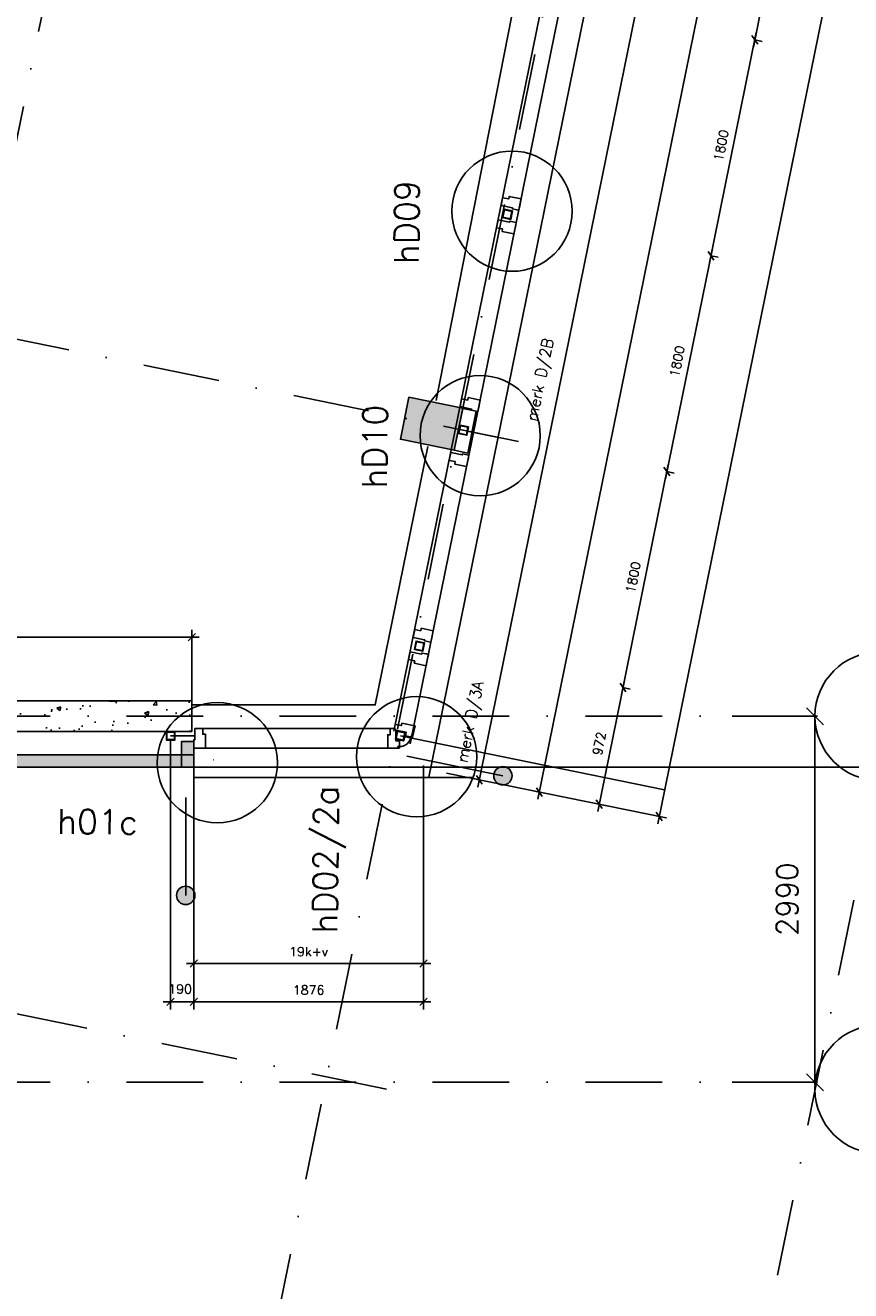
# Model space of a CAD drawing. Extents: x -33344 to 2055880, y -64816 to 121260.
# Tile 10 of 132: x 22242 to 28986, y -2225 to 8111. Entities that reach past the tile are written whole.
import ezdxf
from ezdxf.enums import TextEntityAlignment as Align

# ---------------------------------------------------------------- set-up
doc = ezdxf.new("R2010")
doc.units = 0
doc.header["$LTSCALE"] = 50
doc.header["$MEASUREMENT"] = 0
doc.header["$PDMODE"] = 3
doc.header["$PDSIZE"] = 0.1
doc.linetypes.add('DASHED', pattern=[0.75, 0.5, -0.25])
doc.linetypes.add('STRAM_0WT$1$DASHDOT', pattern=[25, 12.5, -6.25, 0, -6.25])
doc.layers.get('0').update_dxf_attribs({"linetype": 'CONTINUOUS'})
doc.layers.get('DEFPOINTS').update_dxf_attribs({"linetype": 'CONTINUOUS'})
for name, color, linetype in [('_DETAILNUMMERS', 4, 'CONTINUOUS'), ('_DETAILNUMMERSTEKST', 4, 'CONTINUOUS'), ('A--01A1_ACEER', 1, 'CONTINUOUS'), ('A--A21--_F123-', 9, 'CONTINUOUS'), ('A--A28--_F-2--', 7, 'CONTINUOUS'), ('A--A28--_F123-', 9, 'CONTINUOUS'), ('A--L21--', 3, 'CONTINUOUS'), ('A--L21--_F-2--', 7, 'CONTINUOUS'), ('A--L21A2_ISOLATIE', 1, 'CONTINUOUS'), ('A--L21A3_BUITENWAND', 3, 'CONTINUOUS'), ('A--L28--', 7, 'CONTINUOUS'), ('A--L28--_F-2--', 7, 'CONTINUOUS'), ('A--L28--_F12--', 7, 'CONTINUOUS'), ('A--L31--', 2, 'CONTINUOUS'), ('A--L31--_F123-', 7, 'CONTINUOUS'), ('A--M$1A-_F123-', 1, 'CONTINUOUS'), ('STRAM_0WT$0$A--L$7A-_STRA0', 1, 'STRAM_0WT$1$DASHDOT'), ('STRAM_0WT$0$A--L$7A1-_STR0', 1, 'CONTINUOUS'), ('STRAM_0WT$1$A--M$1A-_F123-', 1, 'CONTINUOUS'), ('STRAM_0WT$1$A--T$7A8-_STRA', 8, 'STRAM_0WT$1$DASHDOT'), ('TEKSTKOZIJNMERK', 2, 'CONTINUOUS'), ('X--LR---_CP', 7, 'CONTINUOUS'), ('XREF', 7, 'CONTINUOUS')]:
    doc.layers.add(name, color=color, linetype=linetype)
doc.styles.add('ALFA-0_25', font='ROMANS')
doc.styles.add('B-01', font='SIMPLEX.SHX', dxfattribs={"width": 0.8, "height": 4.5})
doc.styles.add('STRAM_0WT$1$HIEMSTRA', font='romans.shx')
doc.dimstyles.new('STANDARD$0', dxfattribs={"dimscale": 30, "dimtxt": 2.5, "dimasz": 2, "dimexe": 2, "dimexo": 0, "dimgap": 2, "dimtad": 1, "dimdec": 0, "dimzin": 0, "dimtxsty": 'ALFA-0_25', "dimblk1": 'OBLIQUE', "dimblk2": 'OBLIQUE', "dimsah": 1, "dimcen": -3, "dimdle": 2, "dimclrd": 1, "dimclre": 1, "dimclrt": 2, "dimazin": 3, "dimtfac": 0.666667, "dimtofl": 0, "dimtmove": 0, "dimatfit": 3, "dimtvp": 0.833333, "dimtolj": 1, "dimtzin": 0})
doc.dimstyles.new('STRAM_0WT$0$STANDARD', dxfattribs={"dimscale": 70, "dimtxt": 2.5, "dimasz": 2, "dimexe": 0.3, "dimexo": 0.3, "dimgap": 2, "dimtad": 1, "dimdec": 0, "dimzin": 0, "dimtxsty": 'STRAM_0WT$1$HIEMSTRA', "dimblk1": 'STRAM_0WT$0$_OBLIQUE', "dimblk2": 'STRAM_0WT$0$_OBLIQUE', "dimsah": 1, "dimcen": -0.09, "dimdle": 0.3, "dimclrd": 1, "dimclre": 1, "dimclrt": 4, "dimazin": 3, "dimtfac": 1, "dimtdec": 4, "dimtix": 1, "dimtofl": 0, "dimtmove": 0, "dimatfit": 3, "dimtvp": 625, "dimtolj": 1, "dimtzin": 0})

# ---------------------------------------------------------------- blocks, each defined once
blk = doc.blocks.new('STRAM_0WT$0$_OBLIQUE')
at = {"color": 0, "linetype": 'BYBLOCK'}
blk.add_line((-0.5, -0.5), (0.5, 0.5), dxfattribs=at)
blk = doc.blocks.new('*D1972')
at = {"layer": 'DEFPOINTS', "color": 0, "linetype": 'CONTINUOUS'}
for p in [(-47624, -29780), (-46925, -29780), (-47624, -32770)]:
    blk.add_point(p, dxfattribs=at)
at = {"layer": 'STRAM_0WT$1$A--M$1A-_F123-', "color": 1, "linetype": 'CONTINUOUS'}
for p, q in [((-46925, -32791), (-46925, -29759)), ((-47603, -29780), (-46904, -29780)), ((-47603, -32770), (-46904, -32770))]:
    blk.add_line(p, q, dxfattribs=at)
at = {"layer": 'STRAM_0WT$1$A--M$1A-_F123-', "color": 1, "linetype": 'CONTINUOUS', "xscale": 140, "yscale": 140, "zscale": 140}
for p, rotation in [((-46925, -29780), 90), ((-46925, -32770), 270)]:
    blk.add_blockref('STRAM_0WT$0$_OBLIQUE', p, dxfattribs=dict(at, rotation=rotation))
at = {"layer": 'STRAM_0WT$1$A--M$1A-_F123-', "color": 4, "linetype": 'CONTINUOUS', "insert": (-47152, -31275), "char_height": 175, "attachment_point": 5, "rotation": 90, "style": 'STRAM_0WT$1$HIEMSTRA'}
blk.add_mtext('\\A1;2990', dxfattribs=at)
blk = doc.blocks.new('*U1141')
at = {"layer": 'A--A21--_F123-', "color": 2}
for points in [[(0, 0), (-50, 0), (-1, 210), (-51, 210)], [(-1, 210), (49, 210), (0, 0), (50, 0)]]:
    blk.add_solid(points, dxfattribs=at)
at = {"layer": 'A--L21--_F-2--', "color": 3, "linetype": 'CONTINUOUS'}
for points in [[(0, 0), (-50, 0), (-51, 210), (-1, 210)], [(0, 0), (50, 0), (49, 210), (-1, 210)]]:
    blk.add_lwpolyline(points, dxfattribs=at)
blk = doc.blocks.new('Q020607-')
at = {"layer": 'A--A28--_F-2--', "color": 3}
for points in [[(-31, 31), (-35, -35), (-35, 35)], [(-31, 31), (-35, 35), (35, 35)], [(-31, 31), (-31, -31), (-35, -35)], [(35, 35), (31, 31), (-31, 31)], [(35, 35), (35, -35), (31, 31)], [(35, -35), (31, -31), (31, 31)], [(35, -35), (-35, -35), (-31, -31)], [(35, -35), (-31, -31), (31, -31)]]:
    blk.add_solid(points, dxfattribs=at)
at = {"layer": 'A--L28--_F-2--', "color": 3, "linetype": 'CONTINUOUS'}
blk.add_lwpolyline([(-35, -35), (-31, -31), (-31, 31), (31, 31), (31, -31), (-31, -31), (-35, -35), (35, -35), (35, 35), (-35, 35)], close=True, dxfattribs=at)
at = {"layer": 'X--LR---_CP', "color": 4, "linetype": 'CONTINUOUS'}
for p in [(-35, 0), (0, 0), (35, 0)]:
    blk.add_point(p, dxfattribs=at)
blk = doc.blocks.new('DILATATIEVOEG')
at = {"layer": 'A--L21A3_BUITENWAND', "linetype": 'CONTINUOUS'}
h = blk.add_hatch(color=256, dxfattribs=at)
edge = h.paths.add_edge_path()
edge.add_arc((-800, 0), 75, 0, 360)
blk.add_line((-800, 0), (0, 0), dxfattribs=at)
blk.add_circle((-800, 0), 75, dxfattribs=at)
at = {"layer": 'X--LR---_CP', "linetype": 'CONTINUOUS'}
blk.add_point((0, 0), dxfattribs=at)
blk = doc.blocks.new('BETON_KOLOM_NIEUW_350X450')
at = {"layer": 'A--A28--_F123-'}
blk.add_hatch(color=53, dxfattribs=at).paths.add_polyline_path([(174, 225), (174, -225), (-176, -225), (-176, 225)])
at = {"layer": 'A--L28--_F12--', "color": 3, "linetype": 'CONTINUOUS'}
blk.add_lwpolyline([(174, 225), (174, -225), (-176, -225), (-176, 225)], close=True, dxfattribs=at)
blk = doc.blocks.new('_OBLIQUE')
at = {"color": 0, "linetype": 'BYBLOCK'}
blk.add_line((-0.5, -0.5), (0.5, 0.5), dxfattribs=at)
blk = doc.blocks.new('*D850')
at = {"layer": 'A--M$1A-_F123-', "color": 1, "linetype": 'CONTINUOUS'}
for p, q in [((27113, 2642), (27496, 4523)), ((27484, 4465), (27543, 4453)), ((27125, 2701), (27184, 2689))]:
    blk.add_line(p, q, dxfattribs=at)
at = {"layer": 'DEFPOINTS', "color": 0, "linetype": 'CONTINUOUS'}
for p in [(27484, 4465), (27484, 4465), (27125, 2701)]:
    blk.add_point(p, dxfattribs=at)
at = {"layer": 'A--M$1A-_F123-', "color": 1, "linetype": 'CONTINUOUS', "xscale": 60, "yscale": 60, "zscale": 60}
for p, rotation in [((27484, 4465), 78.486290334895), ((27125, 2701), 258.486290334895)]:
    blk.add_blockref('_OBLIQUE', p, dxfattribs=dict(at, rotation=rotation))
at = {"layer": 'A--M$1A-_F123-', "color": 2, "linetype": 'CONTINUOUS', "insert": (27209, 3602), "char_height": 75, "attachment_point": 5, "rotation": 78.4863, "style": 'ALFA-0_25'}
blk.add_mtext('\\A1;1800', dxfattribs=at)
blk = doc.blocks.new('*D851')
at = {"layer": 'A--M$1A-_F123-', "color": 1, "linetype": 'CONTINUOUS'}
for p, q in [((27472, 4406), (27856, 6287)), ((27844, 6228), (27902, 6216)), ((27484, 4465), (27543, 4453))]:
    blk.add_line(p, q, dxfattribs=at)
at = {"layer": 'DEFPOINTS', "color": 0, "linetype": 'CONTINUOUS'}
for p in [(27844, 6228), (27844, 6228), (27484, 4465)]:
    blk.add_point(p, dxfattribs=at)
at = {"layer": 'A--M$1A-_F123-', "color": 1, "linetype": 'CONTINUOUS', "xscale": 60, "yscale": 60, "zscale": 60}
for p, rotation in [((27844, 6228), 78.486290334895), ((27484, 4465), 258.486290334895)]:
    blk.add_blockref('_OBLIQUE', p, dxfattribs=dict(at, rotation=rotation))
at = {"layer": 'A--M$1A-_F123-', "color": 2, "linetype": 'CONTINUOUS', "insert": (27568, 5366), "char_height": 75, "attachment_point": 5, "rotation": 78.4863, "style": 'ALFA-0_25'}
blk.add_mtext('\\A1;1800', dxfattribs=at)
blk = doc.blocks.new('*D852')
at = {"layer": 'A--M$1A-_F123-', "color": 1, "linetype": 'CONTINUOUS'}
for p, q in [((27832, 6170), (28215, 8051)), ((28203, 7992), (28262, 7980)), ((27844, 6228), (27902, 6216))]:
    blk.add_line(p, q, dxfattribs=at)
at = {"layer": 'DEFPOINTS', "color": 0, "linetype": 'CONTINUOUS'}
for p in [(28203, 7992), (28203, 7992), (27844, 6228)]:
    blk.add_point(p, dxfattribs=at)
at = {"layer": 'A--M$1A-_F123-', "color": 1, "linetype": 'CONTINUOUS', "xscale": 60, "yscale": 60, "zscale": 60}
for p, rotation in [((28203, 7992), 78.486290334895), ((27844, 6228), 258.486290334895)]:
    blk.add_blockref('_OBLIQUE', p, dxfattribs=dict(at, rotation=rotation))
at = {"layer": 'A--M$1A-_F123-', "color": 2, "linetype": 'CONTINUOUS', "insert": (27928, 7130), "char_height": 75, "attachment_point": 5, "rotation": 78.4863, "style": 'ALFA-0_25'}
blk.add_mtext('\\A1;1800', dxfattribs=at)
blk = doc.blocks.new('*D853')
at = {"layer": 'A--M$1A-_F123-', "color": 1, "linetype": 'CONTINUOUS'}
for p, q in [((28191, 7933), (28574, 9815)), ((28562, 9756), (28621, 9744)), ((28203, 7992), (28262, 7980))]:
    blk.add_line(p, q, dxfattribs=at)
at = {"layer": 'DEFPOINTS', "color": 0, "linetype": 'CONTINUOUS'}
for p in [(28562, 9756), (28562, 9756), (28203, 7992)]:
    blk.add_point(p, dxfattribs=at)
at = {"layer": 'A--M$1A-_F123-', "color": 1, "linetype": 'CONTINUOUS', "xscale": 60, "yscale": 60, "zscale": 60}
for p, rotation in [((28562, 9756), 78.486290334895), ((28203, 7992), 258.486290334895)]:
    blk.add_blockref('_OBLIQUE', p, dxfattribs=dict(at, rotation=rotation))
at = {"layer": 'A--M$1A-_F123-', "color": 2, "linetype": 'CONTINUOUS', "insert": (28287, 8894), "char_height": 75, "attachment_point": 5, "rotation": 78.4863, "style": 'ALFA-0_25'}
blk.add_mtext('\\A1;1800', dxfattribs=at)
blk = doc.blocks.new('DETAILNR')
at = {"layer": '_DETAILNUMMERS'}
blk.add_circle((33, -23), 491, dxfattribs=at)
at = {"layer": 'X--LR---_CP'}
blk.add_point((0, 0), dxfattribs=at)
at = {"layer": '_DETAILNUMMERSTEKST', "style": 'ALFA-0_25'}
blk.add_attdef('DETAILNR', text='', height=200, rotation=90, dxfattribs=at).set_placement((-618, 224), align=Align.RIGHT)
blk = doc.blocks.new('*D895')
at = {"layer": 'A--M$1A-_F123-', "color": 1, "linetype": 'CONTINUOUS'}
for p, q in [((23619, 2002), (23619, 73)), ((25495, 2002), (25495, 73)), ((23559, 133), (25555, 133))]:
    blk.add_line(p, q, dxfattribs=at)
at = {"layer": 'DEFPOINTS', "color": 0, "linetype": 'CONTINUOUS'}
for p in [(23619, 2002, 0), (25495, 2002), (25495, 133)]:
    blk.add_point(p, dxfattribs=at)
at = {"layer": 'A--M$1A-_F123-', "color": 1, "linetype": 'CONTINUOUS', "xscale": 60, "yscale": 60, "zscale": 60, "rotation": 180}
blk.add_blockref('_OBLIQUE', (23619, 133), dxfattribs=at)
at = {"layer": 'A--M$1A-_F123-', "color": 1, "linetype": 'CONTINUOUS', "xscale": 60, "yscale": 60, "zscale": 60}
blk.add_blockref('_OBLIQUE', (25495, 133), dxfattribs=at)
at = {"layer": 'A--M$1A-_F123-', "color": 2, "linetype": 'CONTINUOUS', "insert": (24557, 231), "char_height": 75, "attachment_point": 5, "style": 'ALFA-0_25'}
blk.add_mtext('\\A1;1876', dxfattribs=at)
blk = doc.blocks.new('*D896')
at = {"layer": 'A--M$1A-_F123-', "color": 1, "linetype": 'CONTINUOUS'}
for p, q in [((23619, 2002), (23619, 387)), ((25495, 2002), (25495, 387)), ((23559, 447), (25555, 447))]:
    blk.add_line(p, q, dxfattribs=at)
at = {"layer": 'DEFPOINTS', "color": 0, "linetype": 'CONTINUOUS'}
for p in [(23619, 2002, 0), (25495, 2002), (25495, 447)]:
    blk.add_point(p, dxfattribs=at)
at = {"layer": 'A--M$1A-_F123-', "color": 1, "linetype": 'CONTINUOUS', "xscale": 60, "yscale": 60, "zscale": 60, "rotation": 180}
blk.add_blockref('_OBLIQUE', (23619, 447), dxfattribs=at)
at = {"layer": 'A--M$1A-_F123-', "color": 1, "linetype": 'CONTINUOUS', "xscale": 60, "yscale": 60, "zscale": 60}
blk.add_blockref('_OBLIQUE', (25495, 447), dxfattribs=at)
at = {"layer": 'A--M$1A-_F123-', "color": 2, "linetype": 'CONTINUOUS', "insert": (24557, 544), "char_height": 75, "attachment_point": 5, "style": 'ALFA-0_25'}
blk.add_mtext('\\A1;19k+v', dxfattribs=at)
blk = doc.blocks.new('*D897')
at = {"layer": 'A--M$1A-_F123-', "color": 1, "linetype": 'CONTINUOUS'}
for p, q in [((16550, 3112), (23662, 3112)), ((16610, 2467), (16610, 3172)), ((23602, 2510), (23602, 3172))]:
    blk.add_line(p, q, dxfattribs=at)
at = {"layer": 'DEFPOINTS', "color": 0, "linetype": 'CONTINUOUS'}
for p in [(23602, 3112), (23602, 2510), (16610, 2467)]:
    blk.add_point(p, dxfattribs=at)
at = {"layer": 'A--M$1A-_F123-', "color": 1, "linetype": 'CONTINUOUS', "xscale": 60, "yscale": 60, "zscale": 60, "rotation": 180}
blk.add_blockref('_OBLIQUE', (16610, 3112), dxfattribs=at)
at = {"layer": 'A--M$1A-_F123-', "color": 1, "linetype": 'CONTINUOUS', "xscale": 60, "yscale": 60, "zscale": 60}
blk.add_blockref('_OBLIQUE', (23602, 3112), dxfattribs=at)
at = {"layer": 'A--M$1A-_F123-', "color": 2, "linetype": 'CONTINUOUS', "insert": (20106, 3209), "char_height": 75, "attachment_point": 5, "style": 'ALFA-0_25'}
blk.add_mtext('\\A1;6992', dxfattribs=at)
blk = doc.blocks.new('*D899')
at = {"layer": 'A--M$1A-_F123-', "color": 1, "linetype": 'CONTINUOUS'}
for p, q in [((23429, 2272), (23429, 73)), ((23619, 2272), (23619, 73)), ((23369, 133), (23679, 133))]:
    blk.add_line(p, q, dxfattribs=at)
at = {"layer": 'DEFPOINTS', "color": 0, "linetype": 'CONTINUOUS'}
for p in [(23429, 2272), (23619, 2272), (23619, 133)]:
    blk.add_point(p, dxfattribs=at)
at = {"layer": 'A--M$1A-_F123-', "color": 1, "linetype": 'CONTINUOUS', "xscale": 60, "yscale": 60, "zscale": 60, "rotation": 180}
blk.add_blockref('_OBLIQUE', (23429, 133), dxfattribs=at)
at = {"layer": 'A--M$1A-_F123-', "color": 1, "linetype": 'CONTINUOUS', "xscale": 60, "yscale": 60, "zscale": 60}
blk.add_blockref('_OBLIQUE', (23619, 133), dxfattribs=at)
at = {"layer": 'A--M$1A-_F123-', "color": 2, "linetype": 'CONTINUOUS', "insert": (23507, 239), "char_height": 75, "attachment_point": 5, "style": 'ALFA-0_25'}
blk.add_mtext('\\A1;190', dxfattribs=at)
blk = doc.blocks.new('*D900')
at = {"layer": 'A--M$1A-_F123-', "color": 1, "linetype": 'CONTINUOUS'}
for p, q in [((26429, 1789), (29513, 16927)), ((29501, 16868), (29442, 16880)), ((26441, 1848), (26382, 1860))]:
    blk.add_line(p, q, dxfattribs=at)
at = {"layer": 'DEFPOINTS', "color": 0, "linetype": 'CONTINUOUS'}
for p in [(29501, 16868), (29501, 16868), (26441, 1848)]:
    blk.add_point(p, dxfattribs=at)
at = {"layer": 'A--M$1A-_F123-', "color": 1, "linetype": 'CONTINUOUS', "xscale": 60, "yscale": 60, "zscale": 60}
for p, rotation in [((29501, 16868), 78.48629033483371), ((26441, 1848), 258.4862903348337)]:
    blk.add_blockref('_OBLIQUE', p, dxfattribs=dict(at, rotation=rotation))
at = {"layer": 'A--M$1A-_F123-', "color": 2, "linetype": 'CONTINUOUS', "insert": (27875, 9378), "char_height": 75, "attachment_point": 5, "rotation": 78.4863, "style": 'ALFA-0_25'}
blk.add_mtext('\\A1;15329', dxfattribs=at)
blk = doc.blocks.new('*D901')
at = {"layer": 'A--M$1A-_F123-', "color": 1, "linetype": 'CONTINUOUS'}
for p, q in [((27137, 2760), (26919, 1689)), ((27125, 2701), (27184, 2689)), ((26931, 1748), (26990, 1736))]:
    blk.add_line(p, q, dxfattribs=at)
at = {"layer": 'DEFPOINTS', "color": 0, "linetype": 'CONTINUOUS'}
for p in [(27125, 2701), (26931, 1748), (26931, 1748)]:
    blk.add_point(p, dxfattribs=at)
at = {"layer": 'A--M$1A-_F123-', "color": 1, "linetype": 'CONTINUOUS', "xscale": 60, "yscale": 60, "zscale": 60}
for p, rotation in [((27125, 2701), 78.48629033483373), ((26931, 1748), 258.4862903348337)]:
    blk.add_blockref('_OBLIQUE', p, dxfattribs=dict(at, rotation=rotation))
at = {"layer": 'A--M$1A-_F123-', "color": 2, "linetype": 'CONTINUOUS', "insert": (26932, 2244), "char_height": 75, "attachment_point": 5, "rotation": 78.4863, "style": 'ALFA-0_25'}
blk.add_mtext('\\A1;972', dxfattribs=at)
blk = doc.blocks.new('*D902')
at = {"layer": 'A--M$1A-_F123-', "color": 1, "linetype": 'CONTINUOUS'}
for p, q in [((25939, 1889), (29023, 17027)), ((29011, 16968), (28952, 16980)), ((25951, 1948), (25892, 1960))]:
    blk.add_line(p, q, dxfattribs=at)
at = {"layer": 'DEFPOINTS', "color": 0, "linetype": 'CONTINUOUS'}
for p in [(29011, 16968), (29011, 16968), (25951, 1948)]:
    blk.add_point(p, dxfattribs=at)
at = {"layer": 'A--M$1A-_F123-', "color": 1, "linetype": 'CONTINUOUS', "xscale": 60, "yscale": 60, "zscale": 60}
for p, rotation in [((29011, 16968), 78.48629033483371), ((25951, 1948), 258.4862903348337)]:
    blk.add_blockref('_OBLIQUE', p, dxfattribs=dict(at, rotation=rotation))
at = {"layer": 'A--M$1A-_F123-', "color": 2, "linetype": 'CONTINUOUS', "insert": (27385, 9477), "char_height": 75, "attachment_point": 5, "rotation": 78.4863, "style": 'ALFA-0_25'}
blk.add_mtext('\\A1;156k+v', dxfattribs=at)
blk = doc.blocks.new('*D909')
at = {"layer": 'A--M$1A-_F123-', "color": 1, "linetype": 'CONTINUOUS'}
for p, q in [((27409, 1589), (33529, 31632)), ((33517, 31573), (33575, 31561)), ((27421, 1648), (27480, 1636))]:
    blk.add_line(p, q, dxfattribs=at)
at = {"layer": 'DEFPOINTS', "color": 0, "linetype": 'CONTINUOUS'}
for p in [(33517, 31573), (33517, 31573), (27421, 1648)]:
    blk.add_point(p, dxfattribs=at)
at = {"layer": 'A--M$1A-_F123-', "color": 1, "linetype": 'CONTINUOUS', "xscale": 60, "yscale": 60, "zscale": 60}
for p, rotation in [((33517, 31573), 78.48629033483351), ((27421, 1648), 258.4862903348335)]:
    blk.add_blockref('_OBLIQUE', p, dxfattribs=dict(at, rotation=rotation))
at = {"layer": 'A--M$1A-_F123-', "color": 2, "linetype": 'CONTINUOUS', "insert": (30373, 16630), "char_height": 75, "attachment_point": 5, "rotation": 78.4863, "style": 'ALFA-0_25'}
blk.add_mtext('\\A1;30540', dxfattribs=at)
blk = doc.blocks.new('Q021810-')
at = {"layer": 'A--A28--_F-2--', "linetype": 'CONTINUOUS'}
for points in [[(30, 30), (30, -30), (-30, -30), (-35, -35), (35, -35), (35, 35)], [(30, 30), (35, 35), (-35, 35), (-35, -35), (-30, -30), (-30, 30)]]:
    blk.add_hatch(color=3, dxfattribs=at).paths.add_polyline_path(points)
at = {"layer": 'A--L28--_F-2--', "color": 3, "linetype": 'CONTINUOUS'}
for points in [[(30, 30), (30, -30), (-30, -30), (-35, -35), (35, -35), (35, 35), (30, 30)], [(30, 30), (35, 35), (-35, 35), (-35, -35), (-30, -30), (-30, 30), (30, 30)]]:
    blk.add_lwpolyline(points, dxfattribs=at)
at = {"layer": 'X--LR---_CP', "color": 4, "linetype": 'CONTINUOUS'}
for p in [(-35, 0), (0, 0), (35, 0)]:
    blk.add_point(p, dxfattribs=at)
blk = doc.blocks.new('STRAM_0WT')
at = {"layer": 'STRAM_0WT$0$A--L$7A-_STRA0'}
for p, q in [((-49347.133, -27535.277), (-69079.196, -23515.826)), ((-50424.986, -32826.613), (-70157.049, -28807.162)), ((-46924.986, -29779.618), (-61052.659, -29779.618)), ((-46924.986, -32769.618), (-70522.993, -32769.618))]:
    blk.add_line(p, q, dxfattribs=at)
at = {"layer": 'STRAM_0WT$0$A--L$7A1-_STR0'}
for centre in [(-46399.986, -29779.618), (-46399.986, -32826.613)]:
    blk.add_circle(centre, 525, dxfattribs=at)
at = {"layer": 'STRAM_0WT$1$A--T$7A8-_STRA', "color": 8}
for p, q in [((-47404.652, 4600.571), (-56073.829, -37957.669)), ((-43474.365, 3799.966), (-52138.464, -38733.347)), ((-39621.489, 3015.129), (-48281.544, -39498.332))]:
    blk.add_line(p, q, dxfattribs=at)
at = {"layer": 'STRAM_0WT$1$A--M$1A-_F123-', "linetype": 'CONTINUOUS'}
dim = blk.add_aligned_dim(p1=(-47624.216, -32769.618), p2=(-47624.216, -29779.618), distance=-699.23, dimstyle='STRAM_0WT$0$STANDARD', dxfattribs=at)
dim.commit()
dim.dimension.update_dxf_attribs({"geometry": '*D1972', "text_midpoint": (-47152.486, -31274.618)})

msp = doc.modelspace()

# ---------------------------------------------------------------- hatches: boundary and pattern name
at = {"layer": 'A--L21A2_ISOLATIE', "linetype": 'CONTINUOUS', "ltscale": 10}
h = msp.add_hatch(dxfattribs=at)
h.set_pattern_fill('AR-CONC', color=256, scale=50, style=0)
h.set_pattern_definition([(50, (-1342.38, 273.45), (358.63, -31.376), [37.5, -412.5]), (355, (-1342.4, 273.45), (-69.3757, 376.096), [30, -330]), (100.4514, (-1312.5, 270.83), (289.2547, 344.72), [31.87, -350.571]), (46.1842, (-1342.4, 373.45), (533.6205, -82.7595), [56.25, -618.75]), (96.6356, (-1297.9, 366.55), (467.331, 487.059), [47.805, -525.856]), (351.1842, (-1342.4, 373.45), (467.331, 487.059), [45, -495]), (21, (-1292.38, 348.45), (298.4535, -201.3094), [37.5, -412.5]), (326, (-1292.4, 348.45), (121.6577, 362.575), [30, -330]), (71.4514, (-1267.5, 331.67), (420.1113, 161.2652), [31.87, -350.571]), (37.5, (-1342.38, 273.45), (6.0799, 166.4469), [0, -326, 0, -335, 0, -331.25]), (7.5, (-1342.38, 273.45), (131.5348, 197.2059), [0, -191, 0, -318.5, 0, -126.25]), (327.5, (-1453.88, 273.45), (266.9112, -11.27744), [0, -125, 0, -390, 0, -517.5]), (317.5, (-1503.88, 273.45), (291.593, 50.0525), [0, -162.5, 0, -259, 0, -367.5])])
h.paths.add_polyline_path([(16635.4, 2591.9), (16584.5, 2341.9), (23601.8, 2341.9), (23601.8, 2591.9)])
at = {"layer": 'A--L31--', "linetype": 'CONTINUOUS', "ltscale": 10}
msp.add_hatch(color=256, dxfattribs=at).paths.add_polyline_path([(23619.4, 2051.9), (16656.2, 2051.9), (16656.2, 2151.9), (23619.4, 2151.9)])

# ---------------------------------------------------------------- linework, layer by layer
at = {"layer": '_DETAILNUMMERS', "color": 1}
for p, q in [((23429.4, 2306.9), (23624.4, 2306.9)), ((25306.9, 2307), (27465.5, 1867.3)), ((23619.4, 2051.9), (31566, 2051.9)), ((25495.2, 2001.9), (25495.2, 2066))]:
    msp.add_line(p, q, dxfattribs=at)
at = {"layer": 'A--01A1_ACEER', "linetype": 'CONTINUOUS'}
msp.add_line((26871, 8502.6), (25540, 1968.6), dxfattribs=at)
at = {"layer": 'A--L21--'}
msp.add_line((26565.4, 9958.3), (25600.1, 5044.9), dxfattribs=at)
at = {"layer": 'A--L21--', "color": 4, "linetype": 'CONTINUOUS'}
msp.add_lwpolyline([(25926.9, 4959.8), (25857, 4616.9), (25747.3, 4639.2), (25817.1, 4982.2)], close=True, dxfattribs=at)
at = {"layer": 'A--L21--'}
msp.add_lwpolyline([(25531.1, 4670.1), (25101.2, 2559.9), (23601.8, 2559.9)], dxfattribs=at)
at = {"layer": 'A--L21A2_ISOLATIE', "color": 2, "linetype": 'CONTINUOUS', "ltscale": 10}
msp.add_lwpolyline([(16635.4, 2591.9), (16584.5, 2341.9), (23601.8, 2341.9), (23601.8, 2591.9)], close=True, dxfattribs=at)
at = {"layer": 'A--L31--', "linetype": 'CONTINUOUS', "ltscale": 10}
for p, q in [((23713.6, 2319.9, 0), (23713.6, 2206.9)), ((25270.2, 2297.2), (25269.1, 2291.9))]:
    msp.add_line(p, q, dxfattribs=at)
at = {"layer": 'A--L31--', "color": 2, "linetype": 'CONTINUOUS'}
for points in [[(26129.1, 6639), (26142.1, 6702.6), (26192, 6692.5), (26196.2, 6713), (26293.2, 6693.3), (26278.7, 6621.7), (26274.3, 6600.2), (26259.6, 6603.2), (26221.4, 6611), (26223.2, 6619.8)], [(26105.1, 6521.3), (26092.2, 6457.7), (26142.1, 6447.5), (26137.9, 6426.9), (26235, 6407.1), (26249.5, 6478.7), (26253.9, 6500.2), (26239.2, 6503.2), (26201, 6511), (26199.2, 6502.2)], [(25794.4, 4996), (25807.4, 5059.7), (25857.4, 5049.5), (25861.6, 5070.1), (25958.6, 5050.3), (25944, 4978.8), (25939.6, 4957.2), (25924.9, 4960.2), (25886.7, 4968), (25888.5, 4976.8)], [(25717.9, 4620.8), (25705, 4557.2), (25754.9, 4547), (25750.7, 4526.4), (25847.7, 4506.7), (25862.3, 4578.2), (25866.7, 4599.7), (25852, 4602.7), (25813.8, 4610.5), (25812, 4601.7)], [(25410.5, 3111.4), (25423.5, 3175.1), (25473.5, 3164.9), (25477.7, 3185.5), (25574.7, 3165.7), (25560.1, 3094.2), (25555.7, 3072.6), (25541, 3075.6), (25502.8, 3083.4), (25504.6, 3092.2)], [(25386.6, 2993.8), (25373.6, 2930.1), (25423.6, 2919.9), (25419.4, 2899.3), (25516.4, 2879.6), (25531, 2951.1), (25535.3, 2972.7), (25520.6, 2975.7), (25482.4, 2983.4), (25480.6, 2974.6)]]:
    msp.add_lwpolyline(points, close=True, dxfattribs=at)
at = {"layer": 'A--L31--', "color": 2, "linetype": 'CONTINUOUS', "elevation": 0}
for points in [[(25426.2, 2389), (25406.9, 2295.5), (25348.3, 2307.5), (25354.3, 2336.9), (25268.6, 2354.5), (25258.4, 2367.1), (25265.2, 2400.3), (25315.2, 2390.2), (25319.3, 2410.4), (25426.1, 2388.7)], [(25203.6, 2207), (25299, 2207.3), (25298.9, 2267.1), (25268.9, 2267.1), (25268.6, 2354.6), (25258.4, 2367), (25224.5, 2367), (25224.4, 2316), (25203.8, 2316), (25204, 2207)]]:
    msp.add_lwpolyline(points, close=True, dxfattribs=at)
at = {"layer": 'A--L31--', "color": 2, "linetype": 'CONTINUOUS', "extrusion": (0.00024806, -0.000302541, 1), "elevation": 5.2}
msp.add_lwpolyline([(23627.4, 2366.9), (23692.4, 2366.9), (23692.4, 2319.9), (23713.6, 2319.9), (23713.6, 2206.9), (23713.6, 2206.9), (23619.4, 2206.9), (23618.9, 2235.5), (23618.8, 2274.5), (23627.4, 2274.6)], close=True, dxfattribs=at)
at = {"layer": 'A--L31--', "color": 3, "elevation": 0}
msp.add_lwpolyline([(25400.3, 2313.3), (25401.1, 2313.2, -0.3971121), (25284.7, 2217.9), (25284.7, 2218.9, 0.3981001)], format="xyb", close=True, dxfattribs=at)
at = {"layer": 'A--L31--', "linetype": 'CONTINUOUS', "ltscale": 10}
msp.add_lwpolyline([(23619.4, 2051.9), (16656.2, 2051.9), (16656.2, 2151.9), (23619.4, 2151.9)], close=True, dxfattribs=at)
at = {"layer": 'A--L31--_F123-', "color": 1, "linetype": 'CONTINUOUS'}
for p, q in [((25254.5, 2345.4, 0), (26782.5, 9846.5)), ((26925.3, 9796), (25386.7, 2242.8)), ((25867.2, 4794), (26107.8, 4745.1)), ((23692.4, 2366.9, 0.1), (25224.5, 2367, 0)), ((23713.6, 2206.9, 0), (25203.6, 2207, 0)), ((23619.4, 1966.9, 0), (25899.4, 1966.9, 0))]:
    msp.add_line(p, q, dxfattribs=at)
at = {"layer": 'A--M$1A-_F123-', "linetype": 'CONTINUOUS'}
msp.add_line((27479.7, 1636.3), (25684.6, 2001.9), dxfattribs=at)

# ---------------------------------------------------------------- block references
at = {"rotation": 258.486290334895}
msp.add_blockref('BETON_KOLOM_NIEUW_350X450', (25561.7, 4855.6), dxfattribs=at)
at = {"layer": 'A--L21--', "linetype": 'CONTINUOUS'}
msp.add_blockref('*U1141', (23569.4, 2051.8, 0), dxfattribs=at)
at = {"layer": 'A--L21A2_ISOLATIE', "linetype": 'CONTINUOUS', "ltscale": 10}
ref = msp.add_blockref('DETAILNR', (26185.9, 6615.7), dxfattribs=dict(at, rotation=359.4938626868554))
ref.add_attrib('DETAILNR', 'hD09', dxfattribs={"layer": '_DETAILNUMMERSTEKST', "height": 200, "rotation": 89.49386, "style": 'ALFA-0_25'}).set_placement((25461.4, 6845), align=Align.RIGHT)
ref = msp.add_blockref('DETAILNR', (25925.6, 4782.2), dxfattribs=dict(at, rotation=359.4938626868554))
ref.add_attrib('DETAILNR', 'hD10', dxfattribs={"layer": '_DETAILNUMMERSTEKST', "height": 200, "rotation": 89.49386, "style": 'ALFA-0_25'}).set_placement((25201.1, 5011.5), align=Align.RIGHT)
ref = msp.add_blockref('DETAILNR', (25406.6, 2159.4), dxfattribs=dict(at, rotation=359.4938626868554))
ref.add_attrib('DETAILNR', 'hD02/2a', dxfattribs={"layer": '_DETAILNUMMERSTEKST', "height": 200, "rotation": 89.49386, "style": 'ALFA-0_25'}).set_placement((24800, 1900.2), align=Align.RIGHT)
ref = msp.add_blockref('DETAILNR', (23778.3, 2110.3, 0), dxfattribs=dict(at, rotation=359.4938626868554))
ref.add_attrib('DETAILNR', 'h01c', dxfattribs={"layer": '_DETAILNUMMERSTEKST', "height": 200, "rotation": 359.49386, "style": 'ALFA-0_25'}).set_placement((23161.9, 1501.8), align=Align.RIGHT)
at = {"layer": 'A--L21A3_BUITENWAND', "color": 1, "xscale": -1}
for p, rotation in [((25360.2, 2140.2), 348.486290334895), ((23552.6, 1803.2, 0), 269.9962903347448)]:
    msp.add_blockref('DILATATIEVOEG', p, dxfattribs=dict(at, rotation=rotation))
at = {"layer": 'A--L28--', "rotation": 258.486290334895}
for p in [(26180.8, 6567.2), (25821.5, 4803.4), (25462.2, 3039.6)]:
    msp.add_blockref('Q020607-', p, dxfattribs=at)
at = {"layer": 'A--L28--'}
msp.add_blockref('Q020607-', (23429.4, 2306.9), dxfattribs=at)
at = {"layer": 'A--L28--', "color": 1, "extrusion": (-2.18019e-08, 2.19794e-09, 1), "rotation": 258.4864662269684}
msp.add_blockref('Q021810-', (25307, 2307.5, 0), dxfattribs=at)
at = {"layer": 'XREF', "linetype": 'DASHED', "ltscale": 20}
msp.add_blockref('STRAM_0WT', (75619.4, 32246.9), dxfattribs=at)

# ---------------------------------------------------------------- texts
at = {"layer": 'TEKSTKOZIJNMERK', "style": 'B-01'}
for s, p in [('merk D/2B', (26421.7, 4871.8, -1)), ('merk D/3A', (25851.9, 2083.5, -1))]:
    msp.add_text(s, height=90, rotation=78.48629, dxfattribs=at).set_placement(p)

# ---------------------------------------------------------------- dimensions: what is measured, and where the dimension line sits
at = {"layer": 'A--M$1A-_F123-', "linetype": 'CONTINUOUS'}
for p1, p2, picture, middle in [((27420.9, 1648.3), (33516.7, 31573.4), '*D909', (30373.2, 16630.3)), ((26441, 1847.9), (29500.7, 16868.4), '*D900', (27875.3, 9377.6)), ((27125, 2700.9), (26930.9, 1748.1), '*D901', (26932.4, 2243.9))]:
    dim = msp.add_aligned_dim(p1=p1, p2=p2, distance=0, dimstyle='STANDARD$0', dxfattribs=at)
    dim.commit()
    dim.dimension.update_dxf_attribs({"geometry": picture, "text_midpoint": middle})
dim = msp.add_aligned_dim(p1=(25951, 1947.7), p2=(29010.7, 16968.2), distance=0, text='156k+v', dimstyle='STANDARD$0', dxfattribs=at)
dim.commit()
dim.dimension.update_dxf_attribs({"geometry": '*D902', "text_midpoint": (27385.4, 9477.4)})
for base, p1, p2, picture, middle in [((28562.2, 9756), (28202.9, 7992.2), (28562.2, 9756), '*D853', (28287, 8893.6)), ((28202.9, 7992.2), (27843.6, 6228.5), (28202.9, 7992.2), '*D852', (27927.7, 7129.8)), ((27843.6, 6228.5), (27484.3, 4464.7), (27843.6, 6228.5), '*D851', (27568.4, 5366)), ((27484.3, 4464.7), (27125, 2700.9), (27484.3, 4464.7), '*D850', (27209.1, 3602.3))]:
    dim = msp.add_linear_dim(base=base, p1=p1, p2=p2, angle=78.48629, dimstyle='STANDARD$0', dxfattribs=at)
    dim.commit()
    dim.dimension.update_dxf_attribs({"geometry": picture, "text_midpoint": middle})
for base, p1, p2, picture, middle in [((23602.4, 3111.8), (16610, 2466.9), (23602.4, 2509.9), '*D897', (20106.2, 3209.3)), ((25495.2, 133.1), (23619.4, 2001.9, 0), (25495.2, 2001.9), '*D895', (24557.3, 230.6))]:
    dim = msp.add_linear_dim(base=base, p1=p1, p2=p2, dimstyle='STANDARD$0', dxfattribs=at)
    dim.commit()
    dim.dimension.update_dxf_attribs({"geometry": picture, "text_midpoint": middle})
dim = msp.add_linear_dim(base=(23619.4, 133.1), p1=(23429.4, 2271.9), p2=(23619.4, 2271.9), dimstyle='STANDARD$0', dxfattribs=at)
dim.commit()
dim.dimension.update_dxf_attribs({"geometry": '*D899', "text_midpoint": (23507.4, 239.4), "dimtype": 160})
dim = msp.add_linear_dim(base=(25495.2, 446.6), p1=(23619.4, 2001.9, 0), p2=(25495.2, 2001.9), text='19k+v', dimstyle='STANDARD$0', dxfattribs=at)
dim.commit()
dim.dimension.update_dxf_attribs({"geometry": '*D896', "text_midpoint": (24557.3, 544.1)})

doc.saveas('drawing.dxf')
